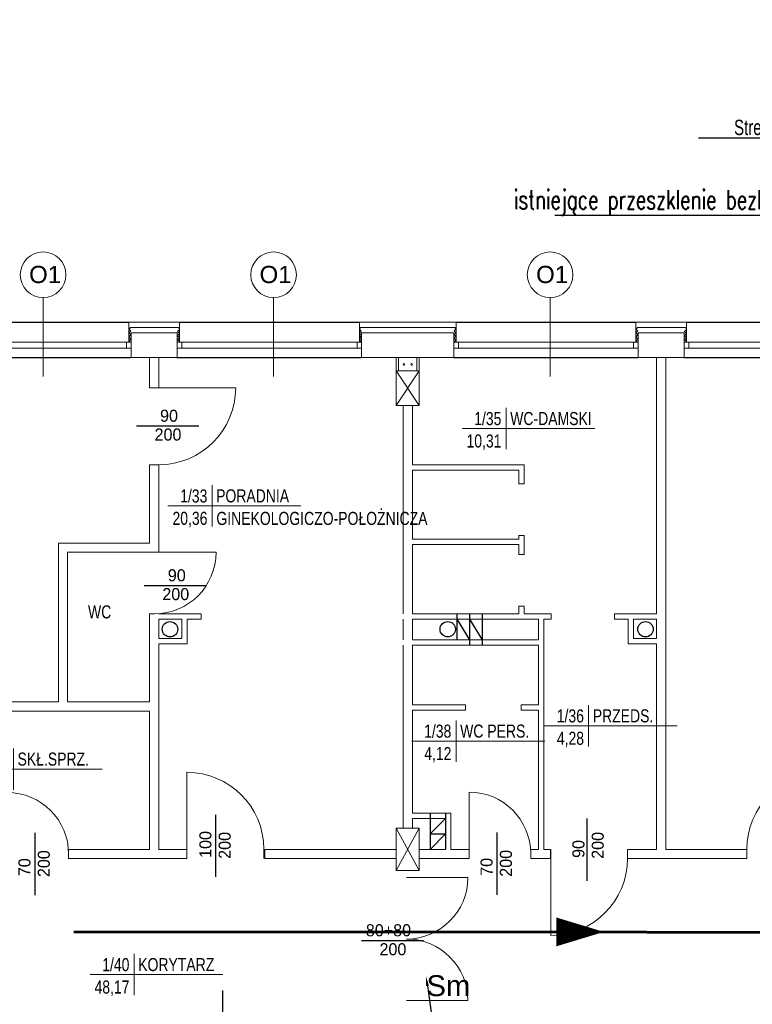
# Model space of a CAD drawing. Header units: millimetres. Extents: x 126553 to 403692, y -95821 to 38049.
# Tile 179 of 256: x 218496 to 219449, y 13474 to 14755. Entities that reach past the tile are written whole.
import ezdxf
from ezdxf import colors
from ezdxf.entities.mleader import LeaderData, LeaderLine
from ezdxf.enums import TextEntityAlignment as Align
from ezdxf.math import Vec2, Vec3

# ---------------------------------------------------------------- set-up
doc = ezdxf.new("R2010")
doc.units = ezdxf.units.MM
for name, color, linetype in [('1  opis', 9, 'Continuous'), ('WENTYLE_WADLIWE', 1, 'Continuous'), ('WIDOK', 7, 'Continuous')]:
    doc.layers.add(name, color=color, linetype=linetype)
for name, color, linetype, lineweight in [('_(06 GRUBA)', 7, 'Continuous', 40), ('docieplenie', 6, 'Continuous', 18), ('docieplenie zew.', 6, 'Continuous', 18), ('ewakaucja', 3, 'Continuous', 50), ('OKNA', 7, 'Continuous', 13), ('opisy', 7, 'Continuous', 18), ('TEREN', 1, 'Continuous', 40), ('WYMIAR', 7, 'Continuous', 18), ('ŚCIANY CIENKIE', 7, 'Continuous', 18), ('ŚCIANY GRUBE', 7, 'Continuous', 20)]:
    doc.layers.add(name, color=color, linetype=linetype, lineweight=lineweight)
doc.layers.add('KOMINY', color=94, linetype='Continuous', plot=False)
doc.styles.add('Arial', font='arial.ttf')
doc.styles.add('ROMANS', font='romans.shx', dxfattribs={"width": 0.7})
doc.styles.add('STYLE1', font='txt', dxfattribs={"width": 0.8})
doc.linetypes.add('ZIGZAG', pattern='A,0.0001,-0.2,[131,LTYPESHP.SHX,S=0.2,R=0,X=-0.2,Y=0],-0.4,[131,LTYPESHP.SHX,S=0.2,R=180,X=0.2,Y=0],-0.2', length=0.8001)
doc.dimstyles.new('A_100', dxfattribs={"dimtxt": 26, "dimasz": 2, "dimexe": 0, "dimexo": 5, "dimgap": 0.01, "dimtad": 0, "dimdec": 4, "dimrnd": 0.5, "dimdsep": 46, "dimtxsty": 'Arial', "dimblk1": 'K', "dimblk2": 'K', "dimsah": 1, "dimcen": 10, "dimse1": 1, "dimse2": 1, "dimclrd": 256, "dimclre": 256, "dimclrt": 1, "dimadec": 0, "dimazin": 0, "dimtfac": 0.5, "dimtdec": 4, "dimtmove": 0, "dimatfit": 3, "dimldrblk": 'K', "dimfxl": 1, "dimtvp": 0.75, "dimtolj": 1, "dimtzin": 0, "dimlwd": 13, "dimarcsym": 0})

# ---------------------------------------------------------------- blocks, each defined once
blk = doc.blocks.new('METKA')
for p, q in [((0, 26.9), (0, -26.9)), ((-57.4, 0), (115.4, 0))]:
    blk.add_line(p, q)
at = {"layer": 'opisy', "style": 'STYLE1', "width": 0.8, "flags": 4}
for tag, p in [('NUMER', (-6.1, 4.5)), ('POWIERZCHNIA', (-6, -24.6))]:
    blk.add_attdef(tag, text='', height=17, dxfattribs=at).set_placement(p, align=Align.RIGHT)
for tag, p in [('NAZWA', (5.3, 4.6)), ('POSADZKA', (5.6, -24.7))]:
    blk.add_attdef(tag, p, '', height=17, dxfattribs=at)
blk = doc.blocks.new('stolarka01')
at = {"layer": 'opisy', "color": 8}
blk.add_line((7091.2, -3243.9), (7091.2, -3141.1), dxfattribs=at)
at = {"layer": 'opisy'}
blk.add_circle((7091.2, -3111.4), 29.7, dxfattribs=at)
at = {"layer": 'opisy', "insert": (7072.9, -3099.8), "char_height": 22.4, "width": 15.9, "attachment_point": 1}
blk.add_mtext('{\\fArial|b0|i0|c238|p34;O1}', dxfattribs=at)
blk = doc.blocks.new('K')
for p, q in [((0, 10), (0, -10)), ((-10, 0), (10, 0)), ((4.24, 4.24), (-4.24, -4.24))]:
    blk.add_line(p, q)
blk.add_trace([(-4.77, -3.71), (-3.71, -4.77), (3.71, 4.77), (4.77, 3.71)])
blk = doc.blocks.new('*D2984')
at = {"layer": 'Defpoints', "color": 0, "linetype": 'ByBlock', "lineweight": -3}
for p in [(220347.7, 15996.4), (214957.2, 12749.4), (220435.7, 12749.4)]:
    blk.add_point(p, dxfattribs=at)
at = {"layer": 'WYMIAR', "linetype": 'ByBlock', "lineweight": 13}
blk.add_line((214957.2, 15994.4), (214957.2, 12751.4), dxfattribs=at)
at = {"layer": 'WYMIAR', "linetype": 'ByBlock', "lineweight": 13, "xscale": 2, "yscale": 2, "zscale": 2}
for p, rotation in [((214957.2, 15996.4), 90), ((214957.2, 12749.4), 270)]:
    blk.add_blockref('K', p, dxfattribs=dict(at, rotation=rotation))
at = {"layer": 'WYMIAR', "color": 7, "linetype": 'ByBlock', "insert": (214937.3, 14372.9), "char_height": 26, "attachment_point": 5, "rotation": 90, "style": 'Arial'}
blk.add_mtext('\\A1;3247', dxfattribs=at)

msp = doc.modelspace()

# ---------------------------------------------------------------- linework, layer by layer
at = {"layer": 'docieplenie', "color": 0}
for p, q in [((219063.72702, 14361.36048), (219063.72702, 14335.36048)), ((218640.25803, 14349.94168), (218637.9889, 14347.67417)), ((218639.74706, 14354.31586), (218638.07562, 14351.71691)), ((218638.07562, 14351.71691), (218640.25803, 14349.94168)), ((218703.43944, 14351.63306), (218701.17031, 14349.36555)), ((218701.17031, 14349.36555), (218703.43944, 14346.58265)), ((218702.16774, 14354.31586), (218703.43944, 14351.63306)), ((219300.25803, 14349.94168), (219297.9889, 14347.67417)), ((219299.74706, 14354.31586), (219298.07562, 14351.71691)), ((219298.07562, 14351.71691), (219300.25803, 14349.94168)), ((219363.43944, 14351.63306), (219361.17031, 14349.36555)), ((219361.17031, 14349.36555), (219363.43944, 14346.58265)), ((219362.16774, 14354.31586), (219363.43944, 14351.63306)), ((218640.25803, 14344.89126), (218637.77215, 14341.84811)), ((218637.77215, 14341.84811), (218640.29853, 14339.32783)), ((218637.9889, 14347.67417), (218640.25803, 14344.89126)), ((218640.47242, 14339.28204), (218638.02324, 14336.8855)), ((218638.02324, 14336.8855), (218639.04371, 14335.61081)), ((218703.43944, 14346.58265), (218700.95357, 14343.5395)), ((218700.95357, 14343.5395), (218703.47995, 14341.01921)), ((218703.47995, 14341.01921), (218700.97808, 14338.25872)), ((218700.97808, 14338.25872), (218703.47995, 14336.27949)), ((218703.47995, 14336.27949), (218702.75018, 14335.70653)), ((218937.72702, 14335.36048), (218937.72702, 14347.36048)), ((219063.18897, 14337.62766), (219061.11648, 14335.59886)), ((219061.18992, 14340.38491), (219063.18897, 14337.62766)), ((219300.25803, 14344.89126), (219297.77215, 14341.84811)), ((219297.77215, 14341.84811), (219300.29853, 14339.32783)), ((219297.9889, 14347.67417), (219300.25803, 14344.89126)), ((219300.47242, 14339.28204), (219298.02324, 14336.8855)), ((219298.02324, 14336.8855), (219299.04371, 14335.61081)), ((219363.43944, 14346.58265), (219360.95357, 14343.5395)), ((219360.95357, 14343.5395), (219363.47995, 14341.01921)), ((219363.47995, 14341.01921), (219360.97808, 14338.25872)), ((219360.97808, 14338.25872), (219363.47995, 14336.27949)), ((219363.47995, 14336.27949), (219362.75018, 14335.70653))]:
    msp.add_line(p, q, dxfattribs=at)
at = {"layer": 'docieplenie', "color": 0, "linetype": 'ZIGZAG'}
for p, q in [((218639.74706, 14354.31586), (218702.16774, 14354.31586)), ((218940.20856, 14349.81531), (218937.9519, 14346.41637)), ((218939.16578, 14354.33213), (218937.98462, 14352.33173)), ((218937.98462, 14352.33173), (218940.20856, 14349.81531)), ((218939.16578, 14354.33213), (219061.89812, 14354.33213)), ((219063.24994, 14352.02841), (219061.18992, 14349.90557)), ((219061.18992, 14349.90557), (219063.31436, 14347.07512)), ((219061.89812, 14354.33213), (219063.24994, 14352.02841)), ((219299.74706, 14354.31586), (219362.16774, 14354.31586)), ((218937.9519, 14346.41637), (218940.37717, 14343.76689)), ((218940.37717, 14343.76689), (218938.08779, 14340.89099)), ((218938.08779, 14340.89099), (218940.44247, 14338.34179)), ((218940.44247, 14338.34179), (218938.21854, 14335.79268)), ((219063.31436, 14347.07512), (219061.18992, 14345.33821)), ((219061.18992, 14345.33821), (219063.24994, 14342.89377)), ((219063.24994, 14342.89377), (219061.18992, 14340.38491))]:
    msp.add_line(p, q, dxfattribs=at)
at = {"layer": 'docieplenie', "color": 0, "lineweight": 0}
for points in [[(218676.72702, 14275.80606), (218776.72702, 14275.80606)], [(218713.36275, 13675.64089), (218713.36275, 13775.64089)], [(219080.72702, 13669.82378), (219080.72702, 13749.82378)], [(219080.72702, 13669.82378), (219080.72702, 13749.82378)], [(219186.76242, 13663.36048), (219186.76242, 13563.36048)], [(218999.06518, 13638.77654), (219079.06518, 13638.77654)], [(218999.06518, 13478.77654), (219079.06518, 13478.77654)]]:
    msp.add_lwpolyline(points, dxfattribs=at)
at = {"layer": 'docieplenie', "color": 0, "lineweight": 30}
for points in [[(218647.71885, 14226.55204), (218728.5868, 14226.55204)], [(218751.02141, 13639.63998), (218751.02141, 13720.50793)], [(219234.18279, 13634.67116), (219234.18279, 13715.5391)], [(218515.53168, 13615.85647), (218515.53168, 13696.72442)], [(219117.03168, 13616.31977), (219117.03168, 13697.18772)], [(218940.46431, 13556.86227), (219021.33225, 13556.86227)], [(218760.06604, 13410.83531), (218760.06604, 13491.70326)]]:
    msp.add_lwpolyline(points, dxfattribs=at)
at = {"layer": 'docieplenie', "color": 7, "lineweight": 20}
msp.add_lwpolyline([(218671.19032, 14061.86048), (218751.19032, 14061.86048)], dxfattribs=at)
msp.add_lwpolyline([(218671.19032, 14061.86048), (218751.19032, 14061.86048)], dxfattribs=at)
at = {"layer": 'docieplenie', "color": 7, "lineweight": 30}
msp.add_lwpolyline([(218657.82273, 14018.92213), (218738.69068, 14018.92213)], dxfattribs=at)
at = {"layer": 'docieplenie', "color": 0, "lineweight": 0}
for centre, radius, start, end in [((218676.72702, 14275.80606), 100, 270, 0), ((218713.36275, 13675.64089), 100, 0, 90), ((219542.09127, 13675.36048), 100, 90, 180), ((218479.22702, 13669.36048), 80, 0, 90), ((219080.72702, 13669.82378), 80, 0, 90), ((219186.76242, 13663.36048), 100, 270, 0), ((218999.06518, 13638.77654), 80, 270, 0), ((218999.06518, 13478.77654), 80, 0, 90)]:
    msp.add_arc(centre, radius, start, end, dxfattribs=at)
at = {"layer": 'docieplenie', "color": 7, "lineweight": 20}
msp.add_arc((218671.19032, 14061.86048), 80, 270, 0, dxfattribs=at)
at = {"layer": 'docieplenie zew.', "color": 0}
for p, q in [((218640.72702, 14361.36048), (218637.72702, 14361.36048)), ((218637.72702, 14361.36048), (218637.72702, 14335.36048)), ((218703.72702, 14361.36048), (218640.72702, 14361.36048)), ((218703.72702, 14347.36048), (218703.72702, 14361.36048)), ((218937.72702, 14335.36048), (218937.72702, 14361.36048)), ((218937.72702, 14347.36048), (218937.72702, 14361.36048)), ((218937.72702, 14361.36048), (219063.72702, 14361.36048)), ((219063.72702, 14361.36048), (219063.72702, 14335.36048)), ((219300.72702, 14361.36048), (219297.72702, 14361.36048)), ((219297.72702, 14361.36048), (219297.72702, 14335.36048)), ((219363.72702, 14361.36048), (219300.72702, 14361.36048)), ((219363.72702, 14347.36048), (219363.72702, 14361.36048)), ((218637.72702, 14335.36048), (218640.72702, 14335.36048)), ((218700.72702, 14335.36048), (218703.72702, 14335.36048)), ((218703.72702, 14335.36048), (218703.72702, 14347.36048)), ((218940.72702, 14335.36048), (218937.72702, 14335.36048)), ((218940.72702, 14335.36048), (218937.72702, 14335.36048)), ((219063.72702, 14335.36048), (219060.72702, 14335.36048)), ((219063.72702, 14335.36048), (219060.72702, 14335.36048)), ((219297.72702, 14335.36048), (219300.72702, 14335.36048)), ((219360.72702, 14335.36048), (219363.72702, 14335.36048)), ((219363.72702, 14335.36048), (219363.72702, 14347.36048))]:
    msp.add_line(p, q, dxfattribs=at)
at = {"layer": 'ewakaucja', "color": 3, "lineweight": 60}
msp.add_lwpolyline([(219255.93816, 13568.01048, 0, 37.5, 0), (219194.23492, 13568.01048, 37.5, 37.5, 0)], format="xyseb", dxfattribs=at)
msp.add_lwpolyline([(218565.97657, 13568.01048), (220057.5521, 13567.42436)], dxfattribs=at)
at = {"layer": 'KOMINY', "color": 0}
for p, q in [((219064.72702, 13981.86048), (219064.72702, 13947.86048)), ((219081.22702, 13981.86048), (219081.22702, 13940.86048)), ((219097.72702, 13981.86048), (219097.72702, 13947.86048)), ((219064.72702, 13974.86048), (219081.22702, 13947.86048)), ((219064.72702, 13974.86048), (219064.72702, 13947.86048)), ((219064.72702, 13974.86048), (219081.22702, 13947.86048)), ((219081.22702, 13974.86048), (219097.72702, 13947.86048)), ((219081.22702, 13974.86048), (219097.72702, 13947.86048)), ((219081.22702, 13974.86048), (219081.22702, 13947.86048)), ((219097.72702, 13974.86048), (219097.72702, 13940.86048)), ((219029.72702, 13722.4102), (219029.72702, 13675.4102)), ((219029.72702, 13722.4102), (219029.72702, 13675.4102)), ((219049.72702, 13722.4102), (219049.72702, 13675.4102)), ((219029.72702, 13695.4102), (219049.72702, 13715.4102)), ((219029.72702, 13695.4102), (219049.72702, 13715.4102)), ((219029.72702, 13695.4102), (219049.72702, 13695.4102)), ((219029.72702, 13675.4102), (219049.72702, 13695.4102)), ((219029.72702, 13675.4102), (219049.72702, 13695.4102)), ((219029.72702, 13695.4102), (219049.72702, 13695.4102))]:
    msp.add_line(p, q, dxfattribs=at)
for centre in [(218691.23799, 13961.75833), (219052.76422, 13961.83601), (219310.21606, 13961.75833), (219310.21606, 13961.75833)]:
    msp.add_circle(centre, 10, dxfattribs=at)
at = {"layer": 'OKNA', "color": 0}
for p, q in [((218400.10202, 14335.36048), (218640.10202, 14335.36048)), ((218634.72702, 14327.36048), (218634.72702, 14335.36048)), ((218700.10202, 14335.36048), (218940.10202, 14335.36048)), ((218706.72702, 14327.36048), (218706.72702, 14335.36048)), ((218934.72702, 14327.36048), (218934.72702, 14335.36048)), ((219060.10202, 14335.36048), (219300.10202, 14335.36048)), ((219066.72702, 14327.36048), (219066.72702, 14335.36048)), ((219294.72702, 14327.36048), (219294.72702, 14335.36048)), ((219360.10202, 14335.36048), (219600.10202, 14335.36048)), ((219366.72702, 14327.36048), (219366.72702, 14335.36048)), ((218400.10202, 14327.36048), (218640.10202, 14327.36048)), ((218700.10202, 14327.36048), (218940.10202, 14327.36048)), ((219060.10202, 14327.36048), (219300.10202, 14327.36048)), ((219360.10202, 14327.36048), (219600.10202, 14327.36048))]:
    msp.add_line(p, q, dxfattribs=at)
at = {"layer": 'WIDOK', "color": 0}
for p, q in [((218403.72702, 14361.36048), (218637.72702, 14361.36048)), ((218703.72702, 14361.36048), (218937.72702, 14361.36048)), ((219063.72702, 14361.36048), (219297.72702, 14361.36048)), ((219363.72702, 14361.36048), (219597.72702, 14361.36048)), ((218400.10202, 14315.36048), (218640.10202, 14315.36048)), ((218700.10202, 14315.36048), (218940.10202, 14315.36048)), ((219060.10202, 14315.36048), (219300.10202, 14315.36048)), ((219360.10202, 14315.36048), (219600.10202, 14315.36048))]:
    msp.add_line(p, q, dxfattribs=at)
at = {"layer": 'ŚCIANY CIENKIE', "color": 0}
for p, q in [((219015.72702, 14297.86048), (218985.72702, 14252.86048)), ((218985.72702, 14297.86048), (219015.72702, 14252.86048)), ((218985.72702, 13702.86048), (219015.72702, 13647.86048)), ((218985.72702, 13647.86048), (219015.72702, 13702.86048))]:
    msp.add_line(p, q, dxfattribs=at)
at = {"layer": 'ŚCIANY GRUBE', "color": 0}
for p, q in [((218640.72702, 14347.36048), (218640.72702, 14315.36048)), ((218700.72702, 14347.36048), (218640.72702, 14347.36048)), ((218700.72702, 14315.36048), (218700.72702, 14347.36048)), ((218940.72702, 14347.36048), (218940.72702, 14315.36048)), ((219060.72702, 14347.36048), (218940.72702, 14347.36048)), ((219060.72702, 14315.36048), (219060.72702, 14347.36048)), ((219300.72702, 14347.36048), (219300.72702, 14315.36048)), ((219360.72702, 14347.36048), (219300.72702, 14347.36048)), ((219360.72702, 14315.36048), (219360.72702, 14347.36048)), ((218640.72702, 14315.36048), (218700.72702, 14315.36048)), ((218664.72702, 14275.80606), (218664.72702, 14315.36048)), ((218676.72702, 14275.80606), (218676.72702, 14315.36048)), ((218940.72702, 14315.36048), (219060.72702, 14315.36048)), ((218985.72705, 14297.8605), (218985.72705, 14315.3605)), ((218988.72705, 14297.8605), (218988.72705, 14315.3605)), ((219012.72705, 14297.8605), (219012.72705, 14315.3605)), ((219015.72705, 14297.8605), (219015.72705, 14315.3605)), ((219300.72702, 14315.36048), (219360.72702, 14315.36048)), ((219324.72702, 13981.86048), (219324.72702, 14315.36048)), ((219336.72702, 13981.86048), (219336.72702, 14315.36048)), ((218985.72702, 14297.86048), (219015.72702, 14297.86048)), ((218985.72702, 14297.86048), (218985.72702, 14252.86048)), ((219015.72702, 14252.86048), (219015.72702, 14297.86048)), ((218676.72702, 14275.80606), (218664.72702, 14275.80606)), ((218985.72702, 14252.86048), (219015.72702, 14252.86048)), ((218994.72702, 14252.86048), (218994.72702, 13981.86048)), ((219006.72702, 14252.86048), (219006.72702, 14175.86048)), ((218676.72702, 14175.80606), (218664.72702, 14175.80606)), ((218664.72702, 14073.86048), (218664.72702, 14175.80606)), ((218676.72702, 14061.86048), (218676.72702, 14175.80606)), ((218994.72702, 14168.86048), (218994.72702, 14078.86048)), ((219152.22702, 14175.86048), (219006.72702, 14175.86048)), ((219145.22702, 14168.86048), (219006.72702, 14168.86048)), ((219006.72702, 14168.86048), (219006.72702, 14078.86048)), ((219145.22702, 14150.86048), (219145.22702, 14168.86048)), ((219152.22702, 14175.86048), (219152.22702, 14150.86048)), ((219152.22702, 14150.86048), (219145.22702, 14150.86048)), ((219145.22702, 14078.86048), (219006.72702, 14078.86048)), ((219145.22702, 14083.86048), (219152.22702, 14083.86048)), ((219145.22702, 14078.86048), (219145.22702, 14083.86048)), ((219152.22702, 14083.86048), (219152.22702, 14058.86048)), ((219152.22702, 14078.86048), (219152.22702, 14083.86048)), ((218994.72702, 14071.86048), (218994.72702, 13981.86048)), ((219145.22702, 14071.86048), (219006.72702, 14071.86048)), ((219006.72702, 14071.86048), (219006.72702, 13981.86048)), ((219145.22702, 14058.86048), (219145.22702, 14071.86048)), ((219152.22702, 14058.86048), (219145.22702, 14058.86048)), ((219145.22702, 13991.86048), (219145.22702, 13981.86048)), ((219152.22702, 13991.86048), (219145.22702, 13991.86048)), ((219152.22702, 13981.86048), (219152.22702, 13991.86048)), ((218664.72702, 13867.36048), (218664.72702, 13981.86048)), ((219145.22702, 13981.86048), (219006.72702, 13981.86048)), ((219187.22702, 13981.86048), (219152.22702, 13981.86048)), ((219187.22702, 13981.86048), (219152.22702, 13981.86048)), ((219187.22702, 13974.86048), (219187.22702, 13981.86048)), ((219269.72702, 13974.86048), (219269.72702, 13981.86048)), ((219324.72702, 13981.86048), (219269.72702, 13981.86048)), ((219272.22702, 13981.86048), (219324.72702, 13981.86048)), ((219336.72702, 13981.86048), (219336.72702, 13942.86048)), ((218676.72702, 13949.86048), (218676.72702, 13974.86048)), ((218706.72702, 13974.86048), (218706.72702, 13949.86048)), ((218713.72702, 13974.86048), (218713.72702, 13942.86048)), ((218994.72702, 13974.86048), (218994.72702, 13947.86048)), ((219170.72702, 13974.86048), (219006.72702, 13974.86048)), ((219006.72702, 13974.86048), (219006.72702, 13947.86048)), ((219170.72702, 13974.86048), (219154.22702, 13974.86048)), ((219170.72702, 13947.86048), (219170.72702, 13974.86048)), ((219177.72702, 13675.36048), (219177.72702, 13974.86048)), ((219187.22702, 13974.86048), (219177.72702, 13974.86048)), ((219269.72702, 13974.86048), (219287.72702, 13974.86048)), ((219269.72702, 13974.86048), (219287.72702, 13974.86048)), ((219287.72702, 13974.86048), (219272.22702, 13974.86048)), ((219287.72702, 13974.86048), (219282.72702, 13974.86048)), ((219287.72702, 13974.86048), (219287.72702, 13942.86048)), ((219324.72702, 13974.86048), (219294.72702, 13974.86048)), ((219294.72702, 13974.86048), (219297.22702, 13974.86048)), ((219324.72702, 13974.86048), (219294.72702, 13974.86048)), ((219294.72702, 13974.86048), (219294.72702, 13949.86048)), ((219324.72702, 13974.86048), (219294.72702, 13974.86048)), ((219324.72702, 13949.86048), (219324.72702, 13974.86048)), ((218706.72702, 13949.86048), (218676.72702, 13949.86048)), ((218676.72702, 13761.4297), (218676.72702, 13942.86048)), ((218713.72702, 13942.86048), (218676.72702, 13942.86048)), ((218994.72702, 13940.86048), (218994.72702, 13702.86048)), ((219170.72702, 13947.86048), (219006.72702, 13947.86048)), ((219170.72702, 13940.86048), (219006.72702, 13940.86048)), ((219006.72702, 13940.86048), (219006.72702, 13863.4102)), ((219170.72702, 13947.86048), (219130.72702, 13947.86048)), ((219170.72702, 13940.86048), (219170.72702, 13863.4102)), ((219170.72702, 13863.4102), (219170.72702, 13940.86048)), ((219287.72702, 13942.86048), (219324.72702, 13942.86048)), ((219294.72702, 13949.86048), (219324.72702, 13949.86048)), ((219324.72702, 13942.86048), (219324.72702, 13675.31076)), ((219336.72702, 13942.86048), (219336.72702, 13675.31076)), ((218341.47702, 13867.36048), (218546.01039, 13867.36048)), ((218558.01039, 13867.36048), (218664.72702, 13867.36048)), ((219076.08521, 13863.4102), (219006.72702, 13863.4102)), ((219076.08521, 13856.4102), (219076.08521, 13863.4102)), ((219170.72702, 13863.4102), (219148.4463, 13863.4102)), ((219148.4463, 13856.4102), (219148.4463, 13863.4102)), ((218355.72702, 13855.36048), (218664.72702, 13855.36048)), ((218664.72702, 13761.4297), (218664.72702, 13855.36048)), ((219076.08521, 13856.4102), (219006.72702, 13856.4102)), ((219006.72702, 13856.4102), (219006.72702, 13722.36048)), ((219170.72702, 13856.4102), (219148.4463, 13856.4102)), ((219170.72702, 13675.36048), (219170.72702, 13856.4102)), ((219170.72702, 13856.4102), (219170.72702, 13722.36048)), ((218664.72702, 13722.31076), (218664.72702, 13761.4297)), ((218676.72702, 13722.31076), (218676.72702, 13761.4297)), ((218664.72702, 13722.31076), (218664.72702, 13675.36048)), ((218676.72702, 13722.31076), (218676.72702, 13675.31076)), ((219006.72702, 13722.4102), (219056.72702, 13722.4102)), ((219056.72702, 13722.4102), (219056.72702, 13675.4102)), ((219006.72702, 13715.4102), (219049.72702, 13715.4102)), ((219006.72702, 13715.36048), (219006.72702, 13702.86048)), ((219049.72702, 13715.4102), (219029.72702, 13715.4102)), ((219049.72702, 13675.4102), (219049.72702, 13715.4102)), ((218985.72702, 13702.86048), (219015.72702, 13702.86048)), ((218985.72702, 13647.86048), (218985.72702, 13702.86048)), ((219015.72702, 13702.86048), (218985.72702, 13702.86048)), ((219015.72702, 13702.86048), (219015.72702, 13647.86048)), ((218559.00171, 13675.36048), (218664.72702, 13675.36048)), ((218559.22702, 13674.89718), (218559.22702, 13662.89718)), ((218559.22702, 13662.89718), (218559.22702, 13669.89718)), ((218559.22702, 13662.89718), (218559.22702, 13669.4102)), ((218559.22702, 13669.36048), (218559.22702, 13662.89718)), ((218676.72702, 13675.36048), (218713.36275, 13675.36048)), ((218713.36275, 13675.64089), (218713.36275, 13663.64089)), ((218713.36275, 13663.36053), (218713.36275, 13675.36053)), ((218713.36275, 13663.36048), (218713.36275, 13675.36048)), ((218713.36275, 13663.36048), (218713.36275, 13673.36048)), ((218813.36275, 13675.36053), (218813.36275, 13663.36053)), ((218813.36275, 13675.36048), (218985.72702, 13675.36048)), ((218814.72702, 13675.31076), (218814.72702, 13663.36048)), ((218814.72702, 13675.31076), (218823.72702, 13675.31076)), ((218830.72702, 13675.31076), (218840.72702, 13675.31076)), ((219049.72702, 13675.4102), (219015.72702, 13675.4102)), ((219080.72702, 13675.4102), (219056.72702, 13675.4102)), ((219080.72702, 13675.82378), (219080.72702, 13663.82378)), ((219080.72702, 13663.36048), (219080.72702, 13675.4102)), ((219080.72702, 13675.36048), (219080.72702, 13663.36048)), ((219080.72702, 13663.82378), (219080.72702, 13669.82378)), ((219080.72702, 13669.82378), (219080.72702, 13663.82378)), ((219080.72702, 13663.82378), (219080.72702, 13669.82378)), ((219080.72702, 13669.82378), (219080.72702, 13663.82378)), ((219160.72702, 13663.36048), (219160.72702, 13675.36048)), ((219170.72702, 13675.36048), (219160.72702, 13675.36048)), ((219160.72702, 13675.36048), (219160.72702, 13663.36048)), ((219160.72702, 13663.36048), (219160.72702, 13670.36048)), ((219160.72702, 13663.36048), (219160.72702, 13669.8735)), ((219160.72702, 13669.82378), (219160.72702, 13663.36048)), ((219186.72702, 13675.36048), (219177.72702, 13675.36048)), ((219186.72702, 13675.36048), (219186.72702, 13663.36048)), ((219186.72702, 13663.36048), (219186.72702, 13675.36048)), ((219186.72702, 13675.36048), (219186.72702, 13663.36048)), ((219186.76242, 13675.36048), (219186.76242, 13663.36048)), ((219186.76242, 13675.36048), (219186.76242, 13663.36048)), ((219186.76242, 13675.36048), (219186.76242, 13655.36048)), ((219186.76242, 13663.36048), (219186.76242, 13675.36048)), ((219186.76242, 13663.36048), (219186.76242, 13675.36048)), ((219186.76242, 13675.36048), (219186.76242, 13663.36048)), ((219324.72702, 13675.36048), (219286.72702, 13675.36048)), ((219286.72702, 13675.36048), (219286.72702, 13663.36048)), ((219286.76242, 13675.36048), (219286.76242, 13663.36048)), ((219442.09127, 13675.36048), (219336.72702, 13675.36048)), ((219442.09127, 13675.36048), (219442.09127, 13663.36048)), ((219442.09127, 13675.36048), (219442.09127, 13663.36048)), ((219442.09127, 13675.36048), (219442.09127, 13664.16437)), ((218559.22702, 13663.36048), (218713.36275, 13663.36048)), ((218814.72702, 13663.36048), (218840.72702, 13663.36048)), ((218814.72702, 13663.36048), (218985.72702, 13663.36048)), ((219015.72702, 13663.36048), (219080.72702, 13663.36048)), ((219186.72702, 13663.36048), (219160.72702, 13663.36048)), ((219442.09127, 13663.36048), (219286.72702, 13663.36048)), ((219015.72702, 13647.86048), (218985.72702, 13647.86048))]:
    msp.add_line(p, q, dxfattribs=at)
at = {"layer": 'ŚCIANY GRUBE', "color": 7, "lineweight": 20}
for p, q in [((218671.19032, 14061.86048), (218665.19032, 14061.86048)), ((218671.19032, 13981.86048), (218664.72702, 13981.86048))]:
    msp.add_line(p, q, dxfattribs=at)
at = {"layer": 'ŚCIANY GRUBE', "color": 7}
for p, q in [((218676.72702, 13981.86048), (218676.72702, 13982.0523)), ((218729.22702, 13981.86048), (218676.72702, 13981.86048)), ((218676.72702, 13981.86048), (218731.72702, 13981.86048)), ((218731.72702, 13974.86048), (218731.72702, 13981.86048)), ((218676.72702, 13974.86048), (218706.72702, 13974.86048)), ((218676.72702, 13974.86048), (218706.72702, 13974.86048)), ((218676.72702, 13974.86048), (218706.72702, 13974.86048)), ((218706.72702, 13974.86048), (218704.22702, 13974.86048)), ((218731.72702, 13974.86048), (218713.72702, 13974.86048)), ((218731.72702, 13974.86048), (218713.72702, 13974.86048)), ((218713.72702, 13974.86048), (218718.72702, 13974.86048)), ((218713.72702, 13974.86048), (218729.22702, 13974.86048))]:
    msp.add_line(p, q, dxfattribs=at)
at = {"layer": 'ŚCIANY GRUBE', "color": 7, "lineweight": 20}
for points in [[(218664.72702, 14073.86048), (218558.01039, 14073.86048), (218546.01039, 14073.86048), (218546.01039, 13867.36048)], [(218558.01039, 13867.36048), (218558.01039, 14061.86048), (218664.72702, 14061.86048)]]:
    msp.add_lwpolyline(points, dxfattribs=at)
at = {"layer": 'ŚCIANY GRUBE', "color": 0}
for centre in [(218995.81271, 14306.30646), (219005.81271, 14306.30646)]:
    msp.add_circle(centre, 1.06853, dxfattribs=at)

# ---------------------------------------------------------------- block references
at = {"layer": 'opisy', "color": 0}
ref = msp.add_blockref('METKA', (219128.76413, 14222.88647), dxfattribs=at)
ref.add_attrib('NAZWA', 'WC-DAMSKI', (219134.10538, 14227.44547), dxfattribs={"height": 17, "style": 'STYLE1', "width": 0.8, "flags": 4})
ref.add_attrib('NUMER', '1/35', dxfattribs={"height": 17, "style": 'STYLE1', "width": 0.8, "flags": 4}).set_placement((219122.62168, 14227.35391), align=Align.RIGHT)
ref.add_attrib('POWIERZCHNIA', '10,31', dxfattribs={"height": 17, "style": 'STYLE1', "width": 0.8, "flags": 4}).set_placement((219122.72313, 14198.24871), align=Align.RIGHT)
msp.add_blockref('METKA', (218745.99056, 14122.21113), dxfattribs=at).add_auto_attribs({'NAZWA': 'PORADNIA', 'POSADZKA': 'GINEKOLOGICZO-POŁOŻNICZA', 'NUMER': '1/33', 'POWIERZCHNIA': '20,36'})
ref = msp.add_blockref('METKA', (219236.22197, 13836.07498), dxfattribs=at)
ref.add_attrib('NAZWA', 'PRZEDS.', (219241.56322, 13840.63398), dxfattribs={"height": 17, "style": 'STYLE1', "width": 0.8, "flags": 4})
ref.add_attrib('NUMER', '1/36', dxfattribs={"height": 17, "style": 'STYLE1', "width": 0.8, "flags": 4}).set_placement((219230.07951, 13840.54242), align=Align.RIGHT)
ref.add_attrib('POWIERZCHNIA', '4,28', dxfattribs={"height": 17, "style": 'STYLE1', "width": 0.8, "flags": 4}).set_placement((219230.18096, 13811.43722), align=Align.RIGHT)
ref = msp.add_blockref('METKA', (219063.5857, 13816.23782), dxfattribs=at)
ref.add_attrib('NAZWA', 'WC PERS.', (219068.92695, 13820.79681), dxfattribs={"height": 17, "style": 'STYLE1', "width": 0.8, "flags": 4})
ref.add_attrib('NUMER', '1/38', dxfattribs={"height": 17, "style": 'STYLE1', "width": 0.8, "flags": 4}).set_placement((219057.44325, 13820.70525), align=Align.RIGHT)
ref.add_attrib('POWIERZCHNIA', '4,12', dxfattribs={"height": 17, "style": 'STYLE1', "width": 0.8, "flags": 4}).set_placement((219057.54469, 13791.60005), align=Align.RIGHT)
ref = msp.add_blockref('METKA', (218487.43202, 13779.81801), dxfattribs=at)
ref.add_attrib('NAZWA', 'SKŁ.SPRZ.', (218492.77327, 13784.377), dxfattribs={"height": 17, "style": 'STYLE1', "width": 0.8, "flags": 4})
ref.add_attrib('NUMER', '1/32a', dxfattribs={"height": 17, "style": 'STYLE1', "width": 0.8, "flags": 4}).set_placement((218481.28956, 13784.28544), align=Align.RIGHT)
ref.add_attrib('POWIERZCHNIA', '5,18', dxfattribs={"height": 17, "style": 'STYLE1', "width": 0.8, "flags": 4}).set_placement((218481.39101, 13755.18024), align=Align.RIGHT)
ref = msp.add_blockref('METKA', (218644.54673, 13512.44101), dxfattribs=at)
ref.add_attrib('NAZWA', 'KORYTARZ', (218649.88798, 13517), dxfattribs={"height": 17, "style": 'STYLE1', "width": 0.8, "flags": 4})
ref.add_attrib('NUMER', '1/40', dxfattribs={"height": 17, "style": 'STYLE1', "width": 0.8, "flags": 4}).set_placement((218638.40427, 13516.90844), align=Align.RIGHT)
ref.add_attrib('POWIERZCHNIA', '48,17', dxfattribs={"height": 17, "style": 'STYLE1', "width": 0.8, "flags": 4}).set_placement((218638.50572, 13487.80324), align=Align.RIGHT)
at = {"layer": 'TEREN', "color": 0}
for p in [(211434.88685, 17534.37801), (211734.88685, 17534.37801), (212094.88685, 17534.37801)]:
    msp.add_blockref('stolarka01', p, dxfattribs=at)

# ---------------------------------------------------------------- texts
at = {"layer": 'opisy', "color": 0, "char_height": 15.68, "width": 11.13, "attachment_point": 1}
for s, insert in [('90', (218678.31445, 14247.43466)), ('200', (218671.15899, 14222.99198)), ('80+80', (218946.16131, 13577.97238)), ('200', (218963.90445, 13553.30221))]:
    msp.add_mtext(s, dxfattribs=dict(at, insert=insert))
at = {"layer": 'opisy', "color": 7, "char_height": 15.68, "width": 11.13, "attachment_point": 1}
for s, insert in [('90', (218688.41833, 14039.80475)), ('200', (218681.26287, 14015.36207))]:
    msp.add_mtext(s, dxfattribs=dict(at, insert=insert))
at = {"layer": 'opisy', "color": 0, "char_height": 15.68, "width": 11.13, "attachment_point": 1, "rotation": 90}
for s, insert in [('100', (218729.43848, 13664.268)), ('200', (218754.58147, 13663.08012)), ('200', (219240.16149, 13663.08012)), ('90', (219215.0185, 13664.268)), ('200', (218519.09174, 13639.29661)), ('200', (219120.59174, 13639.75991))]:
    msp.add_mtext(s, dxfattribs=dict(at, insert=insert))
at = {"layer": 'opisy', "color": 7, "char_height": 15.68, "width": 11.13, "attachment_point": 1, "rotation": 90}
for insert in [(218493.94875, 13640.48449), (219095.44875, 13640.94779)]:
    msp.add_mtext('70', dxfattribs=dict(at, insert=insert))
at = {"layer": 'opisy', "style": 'STYLE1', "width": 0.8, "flags": 4}
msp.add_attdef('WC', (218584.49702, 13975.86963), 'biurowe', height=17, dxfattribs=at)
at = {"layer": 'WENTYLE_WADLIWE', "color": 1, "true_color": 0xff0000, "insert": (219025.11898, 13556.98878), "char_height": 27.2, "width": 44.4174403, "attachment_point": 1, "style": 'Arial'}
msp.add_mtext('\\P{\\C5;Sm}', dxfattribs=at)

# ---------------------------------------------------------------- dimensions: what is measured, and where the dimension line sits
at = {"layer": 'WYMIAR', "color": 0, "linetype": 'ByBlock'}
dim = msp.add_linear_dim(base=(214957.23434, 12749.36067), p1=(220347.72702, 15996.36048), p2=(220435.72702, 12749.36067), angle=90, dimstyle='A_100', override={"dimclrt": 7, "dimtmove": 1}, dxfattribs=at)
dim.commit()
dim.dimension.update_dxf_attribs({"geometry": '*D2984', "text_midpoint": (214937.30869, 14372.86057)})

# ---------------------------------------------------------------- leaders
at = {"layer": '1  opis', "color": 1, "lineweight": -3}
ml = msp.add_multileader_mtext('Standard', dxfattribs=at)
ml.set_content('{\\f@Arial Unicode MS|b0|i0|c238|p34;Strefa pożarowa 4/D (ZL III)parter, Ip., IIp. pawilonu D + łącznik F \\P4854,68 m2 \\f@Arial Unicode MS|b0|i0|c0|p34;≤\\f@Arial Unicode MS|b0|i0|c238|p34; 8000 m2}', color=1, style='ROMANS')
ml.set_leader_properties()
ml.build(insert=Vec2(0, 0))
ml.multileader.update_dxf_attribs({"text_right_attachment_type": 6, "dogleg_length": 0.36, "arrow_head_size": 12, "scale": 3})
ctx = ml.context
ctx.base_point, ctx.scale, ctx.char_height, ctx.arrow_head_size, ctx.landing_gap_size, ctx.plane_origin = Vec3(219397.57677, 14612.75919), 3, 20, 12, 6, Vec3(220291.86036, 14129.09224)
ctx.right_attachment, ctx.text_align_type = 6, 2
notes = []
notes.append((ctx, [(0, (1, 1, 0), (219997.2052, 14600.78784), (-1, 0), 1.08, [(0, [(220176.14199, 14124.63495)], 0, [])])]))
ctx.mtext.insert, ctx.mtext.alignment, ctx.mtext.flow_direction = Vec3(219990.1252, 14624.73054), 3, 5
at = {"layer": '_(06 GRUBA)', "color": 5, "lineweight": -3}
ml = msp.add_multileader_mtext('Standard', dxfattribs=at)
ml.set_content('istniejące przeszklenie bezklasowe - do wymiany na EI 30', color=5, style='ROMANS')
ml.set_leader_properties()
ml.build(insert=Vec2(0, 0))
ml.multileader.update_dxf_attribs({"text_right_attachment_type": 6, "dogleg_length": 0.36, "arrow_head_size": 12, "scale": 3})
ctx = ml.context
ctx.base_point, ctx.scale, ctx.char_height, ctx.arrow_head_size, ctx.landing_gap_size, ctx.plane_origin = Vec3(219026.25512, 14516.60045), 3, 25, 12, 6, Vec3(220040.50465, 13716.90271)
ctx.right_attachment, ctx.text_align_type = 6, 2
notes.append((ctx, [(0, (1, 1, 0), (219848.50178, 14499.93378), (-1, 0), 1.08, [(0, [(220040.50465, 13716.90271)], 0, [])])]))
ctx.mtext.insert, ctx.mtext.alignment, ctx.mtext.flow_direction = Vec3(219841.42178, 14533.26711), 3, 5
ml = msp.add_multileader_mtext('Standard', dxfattribs=at)
ml.set_content('drzwi do wymiany na dymoszczelne (Sm) o szerokości skrzydła nieblokowanego minimum 0,9 m', color=5, style='ROMANS')
ml.set_leader_properties()
ml.build(insert=Vec2(0, 0))
ml.multileader.update_dxf_attribs({"text_right_attachment_type": 6, "dogleg_length": 0.36, "arrow_head_size": 12, "scale": 3})
ctx = ml.context
ctx.base_point, ctx.scale, ctx.char_height, ctx.arrow_head_size, ctx.landing_gap_size, ctx.plane_origin = Vec3(219165.65999, 12515.56242), 3, 25, 12, 6, Vec3(219024.63061, 13509.81387)
ctx.right_attachment = 6
notes.append((ctx, [(0, (1, 1, 0), (219164.57999, 12515.56242), (1, 0), 1.08, [(0, [(219024.63061, 13509.81387)], 0, [])])]))
ctx.mtext.insert, ctx.mtext.flow_direction = Vec3(219171.65999, 12532.22908), 5
for ctx, leaders in notes:
    for number, flags, end, landing, length, lines in leaders:
        leader = LeaderData()
        leader.index, (leader.has_last_leader_line, leader.has_dogleg_vector, leader.attachment_direction) = number, flags
        leader.last_leader_point, leader.dogleg_vector, leader.dogleg_length = Vec3(end), Vec3(landing), length
        for number, points, colour, breaks in lines:
            line = LeaderLine()
            line.index, line.vertices, line.color, line.breaks = number, Vec3.list(points), colors.encode_raw_color(colour), breaks
            leader.lines.append(line)
        ctx.leaders.append(leader)

doc.saveas('drawing.dxf')
